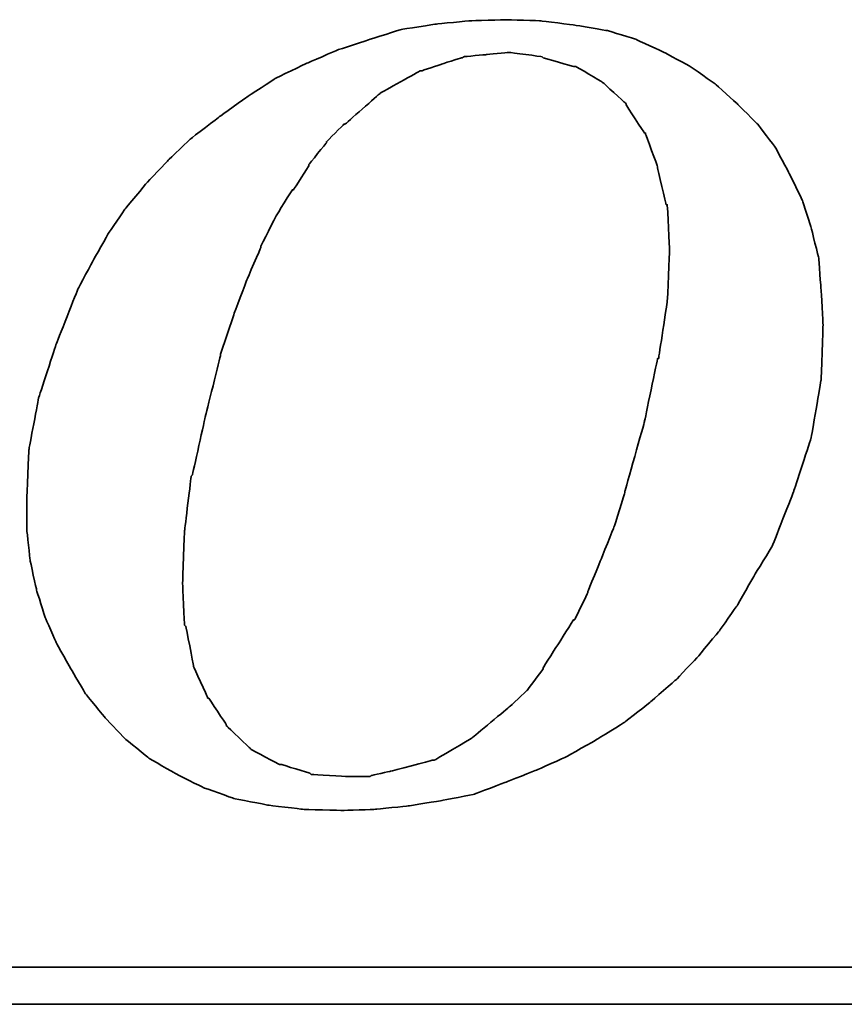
# Model space of a CAD drawing. Extents: x 24.2 to 99.3, y 22.8 to 84.
# Tile 47 of 53: x 87.4 to 88.1, y 59.1 to 60. Entities that reach past the tile are written whole.
import ezdxf

# ---------------------------------------------------------------- set-up
doc = ezdxf.new("R2010")
doc.units = 0
doc.header["$MEASUREMENT"] = 0
doc.layers.add('DIM', color=4, linetype='CONTINUOUS')
doc.layers.add('layer 1', color=7, linetype='CONTINUOUS')

# ---------------------------------------------------------------- blocks, each defined once
blk = doc.blocks.new('TBI MOTION logo(完整正式版)')
at = {"layer": 'layer 1', "color": 22, "lineweight": 35}
for points, knots in [([(35.79625, -6.98375), (35.79625, -6.98375), (36.23125, -7.43875), (36.23125, -7.43875), (36.23125, -7.43875), (36.23125, -7.43875), (36.75625, -7.87125), (36.75625, -7.87125), (36.75625, -7.87125), (36.75625, -7.87125), (37.33125, -8.20375), (37.33125, -8.20375), (37.33125, -8.20375), (37.33125, -8.20375), (37.95625, -8.51875), (37.95625, -8.51875), (37.95625, -8.51875), (37.95625, -8.51875), (38.62625, -8.75875), (38.62625, -8.75875), (38.62625, -8.75875), (38.62625, -8.75875), (39.37125, -8.90375), (39.37125, -8.90375), (39.37125, -8.90375), (39.37125, -8.90375), (40.14125, -8.99875), (40.14125, -8.99875), (40.14125, -8.99875), (40.14125, -8.99875), (41.02625, -9.02375), (41.02625, -9.02375), (41.02625, -9.02375), (41.02625, -9.02375), (41.74625, -8.99875), (41.74625, -8.99875), (41.74625, -8.99875), (41.74625, -8.99875), (42.46625, -8.92375), (42.46625, -8.92375), (42.46625, -8.92375), (42.46625, -8.92375), (43.21125, -8.80625), (43.21125, -8.80625), (43.21125, -8.80625), (43.21125, -8.80625), (43.93125, -8.66375), (43.93125, -8.66375), (43.93125, -8.66375), (43.93125, -8.66375), (44.62625, -8.39875), (44.62625, -8.39875), (44.62625, -8.39875), (44.62625, -8.39875), (45.29625, -8.13375), (45.29625, -8.13375), (45.29625, -8.13375), (45.29625, -8.13375), (45.94625, -7.84375), (45.94625, -7.84375), (45.94625, -7.84375), (45.94625, -7.84375), (46.61625, -7.46375), (46.61625, -7.46375), (46.61625, -7.46375), (46.61625, -7.46375), (47.24125, -7.07875), (47.24125, -7.07875), (47.24125, -7.07875), (47.24125, -7.07875), (47.81625, -6.62375), (47.81625, -6.62375), (47.81625, -6.62375), (47.81625, -6.62375), (48.36875, -6.14375), (48.36875, -6.14375), (48.36875, -6.14375), (48.36875, -6.14375), (48.84625, -5.64125), (48.84625, -5.64125), (48.84625, -5.64125), (48.84625, -5.64125), (49.32625, -5.06375), (49.32625, -5.06375), (49.32625, -5.06375), (49.32625, -5.06375), (49.71125, -4.51374), (49.71125, -4.51374), (49.71125, -4.51374), (49.71125, -4.51374), (50.09625, -3.83874), (50.09625, -3.83874), (50.09625, -3.83874), (50.09625, -3.83874), (50.48125, -3.21374), (50.48125, -3.21374), (50.48125, -3.21374), (50.48125, -3.21374), (50.96125, -1.99125), (50.96125, -1.99125), (50.96125, -1.99125), (50.96125, -1.99125), (51.34375, -0.81875), (51.34375, -0.81875), (51.34375, -0.81875), (51.34375, -0.81875), (51.56125, 0.45624), (51.56125, 0.45624), (51.56125, 0.45624), (51.56125, 0.45624), (51.60625, 1.67624), (51.60625, 1.67624), (51.60625, 1.67624), (51.60625, 1.67624), (51.56125, 2.44625), (51.56125, 2.44625), (51.56125, 2.44625), (51.56125, 2.44625), (51.51125, 3.14125), (51.51125, 3.14125), (51.51125, 3.14125), (51.51125, 3.14125), (51.34375, 3.81125), (51.34375, 3.81125), (51.34375, 3.81125), (51.34375, 3.81125), (51.15125, 4.41125), (51.15125, 4.41125), (51.15125, 4.41125), (51.15125, 4.41125), (50.86125, 5.01125), (50.86125, 5.01125), (50.86125, 5.01125), (50.86125, 5.01125), (50.55125, 5.58875), (50.55125, 5.58875), (50.55125, 5.58875), (50.55125, 5.58875), (50.16625, 6.09125), (50.16625, 6.09125), (50.16625, 6.09125), (50.16625, 6.09125), (49.71125, 6.54875), (49.71125, 6.54875), (49.71125, 6.54875), (49.71125, 6.54875), (49.23125, 6.98125), (49.23125, 6.98125), (49.23125, 6.98125), (49.23125, 6.98125), (48.67875, 7.36625), (48.67875, 7.36625), (48.67875, 7.36625), (48.67875, 7.36625), (48.10375, 7.67625), (48.10375, 7.67625), (48.10375, 7.67625), (48.10375, 7.67625), (47.48125, 7.96375), (47.48125, 7.96375), (47.48125, 7.96375), (47.48125, 7.96375), (46.85625, 8.15625), (46.85625, 8.15625), (46.85625, 8.15625), (46.85625, 8.15625), (46.13625, 8.27624), (46.13625, 8.27624), (46.13625, 8.27624), (46.13625, 8.27624), (45.39125, 8.37125), (45.39125, 8.37125), (45.39125, 8.37125), (45.39125, 8.37125), (44.62625, 8.39624), (44.62625, 8.39624), (44.62625, 8.39624), (44.62625, 8.39624), (43.83625, 8.37125), (43.83625, 8.37125), (43.83625, 8.37125), (43.83625, 8.37125), (43.09125, 8.30125), (43.09125, 8.30125), (43.09125, 8.30125), (43.09125, 8.30125), (42.32125, 8.18125), (42.32125, 8.18125), (42.32125, 8.18125), (42.32125, 8.18125), (41.62875, 7.96375), (41.62875, 7.96375), (41.62875, 7.96375), (41.62875, 7.96375), (40.90625, 7.72625), (40.90625, 7.72625), (40.90625, 7.72625), (40.90625, 7.72625), (40.23624, 7.43625), (40.23624, 7.43625), (40.23624, 7.43625), (40.23624, 7.43625), (39.54124, 7.10125), (39.54124, 7.10125), (39.54124, 7.10125), (39.54124, 7.10125), (38.91625, 6.69125), (38.91625, 6.69125), (38.91625, 6.69125), (38.91625, 6.69125), (38.31625, 6.26125), (38.31625, 6.26125), (38.31625, 6.26125), (38.31625, 6.26125), (37.69125, 5.78125), (37.69125, 5.78125), (37.69125, 5.78125), (37.69125, 5.78125), (37.18625, 5.30125), (37.18625, 5.30125), (37.18625, 5.30125), (37.18625, 5.30125), (36.70625, 4.79624), (36.70625, 4.79624), (36.70625, 4.79624), (36.70625, 4.79624), (36.23125, 4.22125), (36.23125, 4.22125), (36.23125, 4.22125), (36.23125, 4.22125), (35.87124, 3.69375), (35.87124, 3.69375), (35.87124, 3.69375), (35.87124, 3.69375), (35.53125, 3.09125), (35.53125, 3.09125), (35.53125, 3.09125), (35.53125, 3.09125), (35.19875, 2.47125), (35.19875, 2.47125), (35.19875, 2.47125), (35.19875, 2.47125), (34.71625, 1.24625), (34.71625, 1.24625), (34.71625, 1.24625), (34.71625, 1.24625), (34.33125, 0.06874), (34.33125, 0.06874), (34.33125, 0.06874), (34.33125, 0.06874), (34.11625, -1.07875), (34.11625, -1.07875), (34.11625, -1.07875), (34.11625, -1.07875), (34.07125, -2.15875), (34.07125, -2.15875), (34.07125, -2.15875), (34.07125, -2.15875), (34.07125, -2.85375), (34.07125, -2.85375), (34.07125, -2.85375), (34.07125, -2.85375), (34.14125, -3.50375), (34.14125, -3.50375), (34.14125, -3.50375), (34.14125, -3.50375), (34.28625, -4.17375), (34.28625, -4.17375), (34.28625, -4.17375), (34.28625, -4.17375), (34.47625, -4.77624), (34.47625, -4.77624), (34.47625, -4.77624), (34.47625, -4.77624), (34.71625, -5.32625), (34.71625, -5.32625), (34.71625, -5.32625), (34.71625, -5.32625), (35.05375, -5.92875), (35.05375, -5.92875), (35.05375, -5.92875), (35.05375, -5.92875), (35.36375, -6.45375), (35.36375, -6.45375), (35.36375, -6.45375), (35.36375, -6.45375), (35.79625, -6.98375), (35.79625, -6.98375)], [0, 0, 0, 0, 0.01388889, 0.01388889, 0.01388889, 0.0138889, 0.02777778, 0.02777778, 0.02777778, 0.02777779, 0.04166667, 0.04166667, 0.04166667, 0.04166668, 0.05555556, 0.05555556, 0.05555556, 0.05555557, 0.06944444, 0.06944444, 0.06944444, 0.06944445, 0.08333333, 0.08333333, 0.08333333, 0.08333334, 0.09722222, 0.09722222, 0.09722222, 0.09722223, 0.11111111, 0.11111111, 0.11111111, 0.11111112, 0.125, 0.125, 0.125, 0.12500001, 0.13888889, 0.13888889, 0.13888889, 0.1388889, 0.15277778, 0.15277778, 0.15277778, 0.15277779, 0.16666667, 0.16666667, 0.16666667, 0.16666668, 0.18055556, 0.18055556, 0.18055556, 0.18055557, 0.19444444, 0.19444444, 0.19444444, 0.19444445, 0.20833333, 0.20833333, 0.20833333, 0.20833334, 0.22222222, 0.22222222, 0.22222222, 0.22222223, 0.23611111, 0.23611111, 0.23611111, 0.23611112, 0.25, 0.25, 0.25, 0.25000001, 0.26388889, 0.26388889, 0.26388889, 0.2638889, 0.27777778, 0.27777778, 0.27777778, 0.27777779, 0.29166667, 0.29166667, 0.29166667, 0.29166668, 0.30555556, 0.30555556, 0.30555556, 0.30555557, 0.31944444, 0.31944444, 0.31944444, 0.31944445, 0.33333333, 0.33333333, 0.33333333, 0.33333334, 0.34722222, 0.34722222, 0.34722222, 0.34722223, 0.36111111, 0.36111111, 0.36111111, 0.36111112, 0.375, 0.375, 0.375, 0.37500001, 0.38888889, 0.38888889, 0.38888889, 0.3888889, 0.40277778, 0.40277778, 0.40277778, 0.40277779, 0.41666667, 0.41666667, 0.41666667, 0.41666668, 0.43055556, 0.43055556, 0.43055556, 0.43055557, 0.44444444, 0.44444444, 0.44444444, 0.44444445, 0.45833333, 0.45833333, 0.45833333, 0.45833334, 0.47222222, 0.47222222, 0.47222222, 0.47222223, 0.48611111, 0.48611111, 0.48611111, 0.48611112, 0.5, 0.5, 0.5, 0.50000001, 0.51388889, 0.51388889, 0.51388889, 0.5138889, 0.52777778, 0.52777778, 0.52777778, 0.52777779, 0.54166667, 0.54166667, 0.54166667, 0.54166668, 0.55555556, 0.55555556, 0.55555556, 0.55555557, 0.56944444, 0.56944444, 0.56944444, 0.56944445, 0.58333333, 0.58333333, 0.58333333, 0.58333334, 0.59722222, 0.59722222, 0.59722222, 0.59722223, 0.61111111, 0.61111111, 0.61111111, 0.61111112, 0.625, 0.625, 0.625, 0.62500001, 0.63888889, 0.63888889, 0.63888889, 0.6388889, 0.65277778, 0.65277778, 0.65277778, 0.65277779, 0.66666667, 0.66666667, 0.66666667, 0.66666668, 0.68055556, 0.68055556, 0.68055556, 0.68055557, 0.69444444, 0.69444444, 0.69444444, 0.69444445, 0.70833333, 0.70833333, 0.70833333, 0.70833334, 0.72222222, 0.72222222, 0.72222222, 0.72222223, 0.73611111, 0.73611111, 0.73611111, 0.73611112, 0.75, 0.75, 0.75, 0.75000001, 0.76388889, 0.76388889, 0.76388889, 0.7638889, 0.77777778, 0.77777778, 0.77777778, 0.77777779, 0.79166667, 0.79166667, 0.79166667, 0.79166668, 0.80555556, 0.80555556, 0.80555556, 0.80555557, 0.81944444, 0.81944444, 0.81944444, 0.81944445, 0.83333333, 0.83333333, 0.83333333, 0.83333334, 0.84722222, 0.84722222, 0.84722222, 0.84722223, 0.86111111, 0.86111111, 0.86111111, 0.86111112, 0.875, 0.875, 0.875, 0.87500001, 0.88888889, 0.88888889, 0.88888889, 0.8888889, 0.90277778, 0.90277778, 0.90277778, 0.90277779, 0.91666667, 0.91666667, 0.91666667, 0.91666668, 0.93055556, 0.93055556, 0.93055556, 0.93055557, 0.94444444, 0.94444444, 0.94444444, 0.94444445, 0.95833333, 0.95833333, 0.95833333, 0.95833334, 0.97222222, 0.97222222, 0.97222222, 0.97222223, 0.98611111, 0.98611111, 0.98611111, 0.98611112, 1, 1, 1, 1]), ([(38.33875, 1.03124), (38.33875, 1.03124), (38.62625, 1.89625), (38.62625, 1.89625), (38.62625, 1.89625), (38.62625, 1.89625), (38.91625, 2.66375), (38.91625, 2.66375), (38.91625, 2.66375), (38.91625, 2.66375), (39.22625, 3.38125), (39.22625, 3.38125), (39.22625, 3.38125), (39.22625, 3.38125), (39.22625, 3.40624), (39.22625, 3.40624), (39.22625, 3.40624), (39.22625, 3.40624), (39.56124, 4.07624), (39.56124, 4.07624), (39.56124, 4.07624), (39.56124, 4.07624), (39.92125, 4.65125), (39.92125, 4.65125), (39.92125, 4.65125), (39.92125, 4.65125), (39.94625, 4.65125), (39.94625, 4.65125), (39.94625, 4.65125), (39.94625, 4.65125), (40.28125, 5.17875), (40.28125, 5.17875), (40.28125, 5.17875), (40.28125, 5.17875), (40.28125, 5.20375), (40.28125, 5.20375), (40.28125, 5.20375), (40.28125, 5.20375), (40.66875, 5.68625), (40.66875, 5.68625), (40.66875, 5.68625), (40.66875, 5.68625), (40.66875, 5.70625), (40.66875, 5.70625), (40.66875, 5.70625), (40.66875, 5.70625), (41.05124, 6.09125), (41.05124, 6.09125), (41.05124, 6.09125), (41.05124, 6.09125), (41.07625, 6.09125), (41.07625, 6.09125), (41.07625, 6.09125), (41.07625, 6.09125), (41.84125, 6.76625), (41.84125, 6.76625), (41.84125, 6.76625), (41.84125, 6.76625), (41.86625, 6.78625), (41.86625, 6.78625), (41.86625, 6.78625), (41.86625, 6.78625), (42.73125, 7.26624), (42.73125, 7.26624), (42.73125, 7.26624), (42.73125, 7.26624), (42.75625, 7.26624), (42.75625, 7.26624), (42.75625, 7.26624), (42.75625, 7.26624), (43.18625, 7.41125), (43.18625, 7.41125), (43.18625, 7.41125), (43.18625, 7.41125), (43.64125, 7.55625), (43.64125, 7.55625), (43.64125, 7.55625), (43.64125, 7.55625), (43.66625, 7.55625), (43.66625, 7.55625), (43.66625, 7.55625), (43.66625, 7.55625), (43.69125, 7.58124), (43.69125, 7.58124), (43.69125, 7.58124), (43.69125, 7.58124), (44.19125, 7.62625), (44.19125, 7.62625), (44.19125, 7.62625), (44.19125, 7.62625), (44.67125, 7.67625), (44.67125, 7.67625), (44.67125, 7.67625), (44.67125, 7.67625), (44.69625, 7.67625), (44.69625, 7.67625), (44.69625, 7.67625), (44.69625, 7.67625), (45.41875, 7.58124), (45.41875, 7.58124), (45.41875, 7.58124), (45.41875, 7.58124), (45.44125, 7.55625), (45.44125, 7.55625), (45.44125, 7.55625), (45.44125, 7.55625), (46.11125, 7.36625), (46.11125, 7.36625), (46.11125, 7.36625), (46.11125, 7.36625), (46.13625, 7.36625), (46.13625, 7.36625), (46.13625, 7.36625), (46.13625, 7.36625), (46.15875, 7.36625), (46.15875, 7.36625), (46.15875, 7.36625), (46.15875, 7.36625), (46.73625, 7.02624), (46.73625, 7.02624), (46.73625, 7.02624), (46.73625, 7.02624), (46.76125, 7.00624), (46.76125, 7.00624), (46.76125, 7.00624), (46.76125, 7.00624), (47.24125, 6.57124), (47.24125, 6.57124), (47.24125, 6.57124), (47.24125, 6.57124), (47.26625, 6.54875), (47.26625, 6.54875), (47.26625, 6.54875), (47.26625, 6.54875), (47.26625, 6.52375), (47.26625, 6.52375), (47.26625, 6.52375), (47.26625, 6.52375), (47.67375, 5.89875), (47.67375, 5.89875), (47.67375, 5.89875), (47.67375, 5.89875), (47.69625, 5.89875), (47.69625, 5.89875), (47.69625, 5.89875), (47.69625, 5.89875), (47.69625, 5.87625), (47.69625, 5.87625), (47.69625, 5.87625), (47.69625, 5.87625), (47.96125, 5.15625), (47.96125, 5.15625), (47.96125, 5.15625), (47.96125, 5.15625), (47.96125, 5.13125), (47.96125, 5.13125), (47.96125, 5.13125), (47.96125, 5.13125), (48.15125, 4.31875), (48.15125, 4.31875), (48.15125, 4.31875), (48.15125, 4.31875), (48.17625, 4.31875), (48.17625, 4.31875), (48.17625, 4.31875), (48.17625, 4.31875), (48.17625, 4.29125), (48.17625, 4.29125), (48.17625, 4.29125), (48.17625, 4.29125), (48.22625, 3.33125), (48.22625, 3.33125), (48.22625, 3.33125), (48.22625, 3.33125), (48.22625, 3.30875), (48.22625, 3.30875), (48.22625, 3.30875), (48.22625, 3.30875), (48.17625, 2.20624), (48.17625, 2.20624), (48.17625, 2.20624), (48.17625, 2.20624), (48.17625, 2.18124), (48.17625, 2.18124), (48.17625, 2.18124), (48.17625, 2.18124), (47.98375, 0.93624), (47.98375, 0.93624), (47.98375, 0.93624), (47.98375, 0.93624), (47.96125, 0.93624), (47.96125, 0.93624), (47.96125, 0.93624), (47.96125, 0.93624), (47.67375, -0.45874), (47.67375, -0.45874), (47.67375, -0.45874), (47.67375, -0.45874), (47.24125, -1.99125), (47.24125, -1.99125), (47.24125, -1.99125), (47.24125, -1.99125), (47.24125, -2.01874), (47.24125, -2.01874), (47.24125, -2.01874), (47.24125, -2.01874), (47.00125, -2.78375), (47.00125, -2.78375), (47.00125, -2.78375), (47.00125, -2.78375), (46.71125, -3.50375), (46.71125, -3.50375), (46.71125, -3.50375), (46.71125, -3.50375), (46.42625, -4.19875), (46.42625, -4.19875), (46.42625, -4.19875), (46.42625, -4.19875), (46.42625, -4.22375), (46.42625, -4.22375), (46.42625, -4.22375), (46.42625, -4.22375), (46.13625, -4.82374), (46.13625, -4.82374), (46.13625, -4.82374), (46.13625, -4.82374), (46.11125, -4.82374), (46.11125, -4.82374), (46.11125, -4.82374), (46.11125, -4.82374), (45.77625, -5.35125), (45.77625, -5.35125), (45.77625, -5.35125), (45.77625, -5.35125), (45.44125, -5.87875), (45.44125, -5.87875), (45.44125, -5.87875), (45.44125, -5.87875), (45.44125, -5.90375), (45.44125, -5.90375), (45.44125, -5.90375), (45.44125, -5.90375), (45.10625, -6.35875), (45.10625, -6.35875), (45.10625, -6.35875), (45.10625, -6.35875), (45.08125, -6.38375), (45.08125, -6.38375), (45.08125, -6.38375), (45.08125, -6.38375), (44.69625, -6.74375), (44.69625, -6.74375), (44.69625, -6.74375), (44.69625, -6.74375), (43.88375, -7.41625), (43.88375, -7.41625), (43.88375, -7.41625), (43.88375, -7.41625), (43.85625, -7.43875), (43.85625, -7.43875), (43.85625, -7.43875), (43.85625, -7.43875), (43.04125, -7.91875), (43.04125, -7.91875), (43.04125, -7.91875), (43.04125, -7.91875), (43.01625, -7.91875), (43.01625, -7.91875), (43.01625, -7.91875), (43.01625, -7.91875), (42.99625, -7.91875), (42.99625, -7.91875), (42.99625, -7.91875), (42.99625, -7.91875), (42.08125, -8.15875), (42.08125, -8.15875), (42.08125, -8.15875), (42.08125, -8.15875), (41.65125, -8.25625), (41.65125, -8.25625), (41.65125, -8.25625), (41.65125, -8.25625), (41.62875, -8.27875), (41.62875, -8.27875), (41.62875, -8.27875), (41.62875, -8.27875), (41.60125, -8.27875), (41.60125, -8.27875), (41.60125, -8.27875), (41.60125, -8.27875), (41.12125, -8.27875), (41.12125, -8.27875), (41.12125, -8.27875), (41.12125, -8.27875), (40.35624, -8.23125), (40.35624, -8.23125), (40.35624, -8.23125), (40.35624, -8.23125), (40.33125, -8.23125), (40.33125, -8.23125), (40.33125, -8.23125), (40.33125, -8.23125), (40.30625, -8.20375), (40.30625, -8.20375), (40.30625, -8.20375), (40.30625, -8.20375), (39.68375, -8.01375), (39.68375, -8.01375), (39.68375, -8.01375), (39.68375, -8.01375), (39.66124, -8.01375), (39.66124, -8.01375), (39.66124, -8.01375), (39.66124, -8.01375), (39.63625, -8.01375), (39.63625, -8.01375), (39.63625, -8.01375), (39.63625, -8.01375), (39.01125, -7.67875), (39.01125, -7.67875), (39.01125, -7.67875), (39.01125, -7.67875), (38.98875, -7.65375), (38.98875, -7.65375), (38.98875, -7.65375), (38.98875, -7.65375), (38.48625, -7.17375), (38.48625, -7.17375), (38.48625, -7.17375), (38.48625, -7.17375), (38.45875, -7.14875), (38.45875, -7.14875), (38.45875, -7.14875), (38.45875, -7.14875), (38.45875, -7.12875), (38.45875, -7.12875), (38.45875, -7.12875), (38.45875, -7.12875), (38.07625, -6.54875), (38.07625, -6.54875), (38.07625, -6.54875), (38.07625, -6.54875), (38.05125, -6.54875), (38.05125, -6.54875), (38.05125, -6.54875), (38.05125, -6.54875), (38.05125, -6.52875), (38.05125, -6.52875), (38.05125, -6.52875), (38.05125, -6.52875), (37.74125, -5.85375), (37.74125, -5.85375), (37.74125, -5.85375), (37.74125, -5.85375), (37.74125, -5.82875), (37.74125, -5.82875), (37.74125, -5.82875), (37.74125, -5.82875), (37.57375, -4.96875), (37.57375, -4.96875), (37.57375, -4.96875), (37.57375, -4.96875), (37.54625, -4.94375), (37.54625, -4.94375), (37.54625, -4.94375), (37.54625, -4.94375), (37.50125, -4.03375), (37.50125, -4.03375), (37.50125, -4.03375), (37.50125, -4.03375), (37.50125, -4.00875), (37.50125, -4.00875), (37.50125, -4.00875), (37.50125, -4.00875), (37.54625, -2.85375), (37.54625, -2.85375), (37.54625, -2.85375), (37.54625, -2.85375), (37.69125, -1.65875), (37.69125, -1.65875), (37.69125, -1.65875), (37.69125, -1.65875), (37.71624, -1.63375), (37.71624, -1.63375), (37.71624, -1.63375), (37.71624, -1.63375), (38.00375, -0.33875), (38.00375, -0.33875), (38.00375, -0.33875), (38.00375, -0.33875), (38.33875, 1.00624), (38.33875, 1.00624), (38.33875, 1.00624), (38.33875, 1.00624), (38.33875, 1.03124), (38.33875, 1.03124)], [0, 0, 0, 0, 0.01010101, 0.01010101, 0.01010101, 0.01010102, 0.02020202, 0.02020202, 0.02020202, 0.02020203, 0.03030303, 0.03030303, 0.03030303, 0.03030304, 0.04040404, 0.04040404, 0.04040404, 0.04040405, 0.05050505, 0.05050505, 0.05050505, 0.05050506, 0.06060606, 0.06060606, 0.06060606, 0.06060607, 0.07070707, 0.07070707, 0.07070707, 0.07070708, 0.08080808, 0.08080808, 0.08080808, 0.08080809, 0.09090909, 0.09090909, 0.09090909, 0.0909091, 0.1010101, 0.1010101, 0.1010101, 0.10101011, 0.11111111, 0.11111111, 0.11111111, 0.11111112, 0.12121212, 0.12121212, 0.12121212, 0.12121213, 0.13131313, 0.13131313, 0.13131313, 0.13131314, 0.14141414, 0.14141414, 0.14141414, 0.14141415, 0.15151515, 0.15151515, 0.15151515, 0.15151516, 0.16161616, 0.16161616, 0.16161616, 0.16161617, 0.17171717, 0.17171717, 0.17171717, 0.17171718, 0.18181818, 0.18181818, 0.18181818, 0.18181819, 0.19191919, 0.19191919, 0.19191919, 0.1919192, 0.2020202, 0.2020202, 0.2020202, 0.20202021, 0.21212121, 0.21212121, 0.21212121, 0.21212122, 0.22222222, 0.22222222, 0.22222222, 0.22222223, 0.23232323, 0.23232323, 0.23232323, 0.23232324, 0.24242424, 0.24242424, 0.24242424, 0.24242425, 0.25252525, 0.25252525, 0.25252525, 0.25252526, 0.26262626, 0.26262626, 0.26262626, 0.26262627, 0.27272727, 0.27272727, 0.27272727, 0.27272728, 0.28282828, 0.28282828, 0.28282828, 0.28282829, 0.29292929, 0.29292929, 0.29292929, 0.2929293, 0.3030303, 0.3030303, 0.3030303, 0.30303031, 0.31313131, 0.31313131, 0.31313131, 0.31313132, 0.32323232, 0.32323232, 0.32323232, 0.32323233, 0.33333333, 0.33333333, 0.33333333, 0.33333334, 0.34343434, 0.34343434, 0.34343434, 0.34343435, 0.35353535, 0.35353535, 0.35353535, 0.35353536, 0.36363636, 0.36363636, 0.36363636, 0.36363637, 0.37373737, 0.37373737, 0.37373737, 0.37373738, 0.38383838, 0.38383838, 0.38383838, 0.38383839, 0.39393939, 0.39393939, 0.39393939, 0.3939394, 0.4040404, 0.4040404, 0.4040404, 0.40404041, 0.41414141, 0.41414141, 0.41414141, 0.41414142, 0.42424242, 0.42424242, 0.42424242, 0.42424243, 0.43434343, 0.43434343, 0.43434343, 0.43434344, 0.44444444, 0.44444444, 0.44444444, 0.44444445, 0.45454545, 0.45454545, 0.45454545, 0.45454546, 0.46464646, 0.46464646, 0.46464646, 0.46464647, 0.47474747, 0.47474747, 0.47474747, 0.47474748, 0.48484848, 0.48484848, 0.48484848, 0.48484849, 0.49494949, 0.49494949, 0.49494949, 0.4949495, 0.50505051, 0.50505051, 0.50505051, 0.50505052, 0.51515152, 0.51515152, 0.51515152, 0.51515153, 0.52525253, 0.52525253, 0.52525253, 0.52525254, 0.53535354, 0.53535354, 0.53535354, 0.53535355, 0.54545455, 0.54545455, 0.54545455, 0.54545456, 0.55555556, 0.55555556, 0.55555556, 0.55555557, 0.56565657, 0.56565657, 0.56565657, 0.56565658, 0.57575758, 0.57575758, 0.57575758, 0.57575759, 0.58585859, 0.58585859, 0.58585859, 0.5858586, 0.5959596, 0.5959596, 0.5959596, 0.59595961, 0.60606061, 0.60606061, 0.60606061, 0.60606062, 0.61616162, 0.61616162, 0.61616162, 0.61616163, 0.62626263, 0.62626263, 0.62626263, 0.62626264, 0.63636364, 0.63636364, 0.63636364, 0.63636365, 0.64646465, 0.64646465, 0.64646465, 0.64646466, 0.65656566, 0.65656566, 0.65656566, 0.65656567, 0.66666667, 0.66666667, 0.66666667, 0.66666668, 0.67676768, 0.67676768, 0.67676768, 0.67676769, 0.68686869, 0.68686869, 0.68686869, 0.6868687, 0.6969697, 0.6969697, 0.6969697, 0.69696971, 0.70707071, 0.70707071, 0.70707071, 0.70707072, 0.71717172, 0.71717172, 0.71717172, 0.71717173, 0.72727273, 0.72727273, 0.72727273, 0.72727274, 0.73737374, 0.73737374, 0.73737374, 0.73737375, 0.74747475, 0.74747475, 0.74747475, 0.74747476, 0.75757576, 0.75757576, 0.75757576, 0.75757577, 0.76767677, 0.76767677, 0.76767677, 0.76767678, 0.77777778, 0.77777778, 0.77777778, 0.77777779, 0.78787879, 0.78787879, 0.78787879, 0.7878788, 0.7979798, 0.7979798, 0.7979798, 0.79797981, 0.80808081, 0.80808081, 0.80808081, 0.80808082, 0.81818182, 0.81818182, 0.81818182, 0.81818183, 0.82828283, 0.82828283, 0.82828283, 0.82828284, 0.83838384, 0.83838384, 0.83838384, 0.83838385, 0.84848485, 0.84848485, 0.84848485, 0.84848486, 0.85858586, 0.85858586, 0.85858586, 0.85858587, 0.86868687, 0.86868687, 0.86868687, 0.86868688, 0.87878788, 0.87878788, 0.87878788, 0.87878789, 0.88888889, 0.88888889, 0.88888889, 0.8888889, 0.8989899, 0.8989899, 0.8989899, 0.89898991, 0.90909091, 0.90909091, 0.90909091, 0.90909092, 0.91919192, 0.91919192, 0.91919192, 0.91919193, 0.92929293, 0.92929293, 0.92929293, 0.92929294, 0.93939394, 0.93939394, 0.93939394, 0.93939395, 0.94949495, 0.94949495, 0.94949495, 0.94949496, 0.95959596, 0.95959596, 0.95959596, 0.95959597, 0.96969697, 0.96969697, 0.96969697, 0.96969698, 0.97979798, 0.97979798, 0.97979798, 0.97979799, 0.98989899, 0.98989899, 0.98989899, 0.989899, 1, 1, 1, 1]), ([(75.90875, -9.47875), (75.90875, -9.47875), (75.90875, -12.28625), (75.90875, -12.28625), (75.90875, -12.28625), (75.90875, -12.28625), (75.90875, -12.47875), (75.90875, -12.47875), (75.90875, -12.47875), (75.90875, -12.47875), (75.71625, -12.47875), (75.71625, -12.47875), (75.71625, -12.47875), (75.71625, -12.47875), (-88.32875, -12.47875), (-88.32875, -12.47875), (-88.32875, -12.47875), (-88.32875, -12.47875), (-88.32875, -13.29375), (-88.32875, -13.29375), (-88.32875, -13.29375), (-88.32875, -13.29375), (82.89125, -13.29375), (82.89125, -13.29375), (82.89125, -13.29375), (82.89125, -13.29375), (75.90875, -9.47875), (75.90875, -9.47875)], [0, 0, 0, 0, 0.14285714, 0.14285714, 0.14285714, 0.14285715, 0.28571429, 0.28571429, 0.28571429, 0.2857143, 0.42857143, 0.42857143, 0.42857143, 0.42857144, 0.57142857, 0.57142857, 0.57142857, 0.57142858, 0.71428571, 0.71428571, 0.71428571, 0.71428572, 0.85714286, 0.85714286, 0.85714286, 0.85714287, 1, 1, 1, 1])]:
    blk.add_open_spline(points, degree=3, knots=knots, dxfattribs=at)

msp = doc.modelspace()

# ---------------------------------------------------------------- block references
at = {"layer": 'DIM', "xscale": 0.04150398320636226, "yscale": 0.04150398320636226, "zscale": 0.04150398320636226}
msp.add_blockref('TBI MOTION logo(完整正式版)', (85.9614, 59.68673), dxfattribs=at)

doc.saveas('drawing.dxf')
